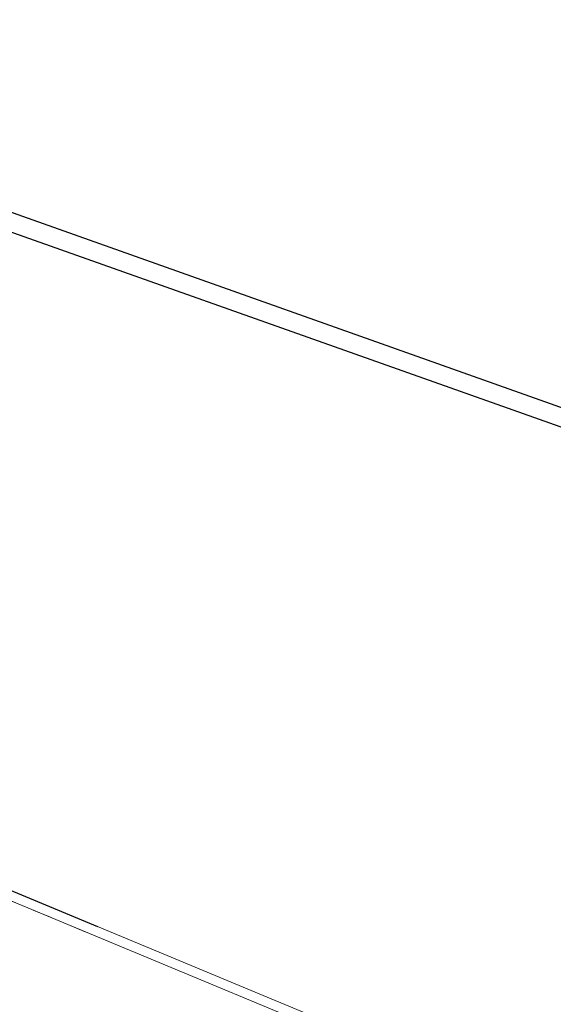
# Model space of a CAD drawing. Header units: millimetres. Extents: x 1512 to 2105, y 794 to 1149.
# Tile 228 of 256: x 1848.31 to 1851.15, y 882.49 to 887.72. Entities that reach past the tile are written whole.
import ezdxf

# ---------------------------------------------------------------- set-up
doc = ezdxf.new("R2010")
doc.units = ezdxf.units.MM
doc.linetypes.add('Overhead', pattern=[0.003969, 0.002381, -0.001587])
for name, color, linetype, lineweight in [('A-WALL', 113, 'Continuous', 9), ('S-STRS', 31, 'Continuous', 9), ('S-STRS-MBND', 31, 'Overhead', 9)]:
    doc.layers.add(name, color=color, linetype=linetype, lineweight=lineweight)

# ---------------------------------------------------------------- blocks, each defined once
blk = doc.blocks.new('hyjy')
at = {"layer": 'A-WALL'}
blk.add_line((1606.7038, 762.6698), (1606.5564, 760.726), dxfattribs=at)
at = {"layer": 'A-WALL', "lineweight": 25}
blk.add_line((1606.2419, 756.5812), (1606.5564, 760.726), dxfattribs=at)
at = {"layer": 'S-STRS'}
blk.add_line((1606.489, 759.1767), (1606.7537, 762.666), dxfattribs=at)
at = {"layer": 'S-STRS-MBND'}
blk.add_line((1606.3074, 756.7836), (1606.6025, 760.6724), dxfattribs=at)

msp = doc.modelspace()

# ---------------------------------------------------------------- linework, layer by layer
at = {"layer": 'A-WALL', "lineweight": 25}
for p, q in [((1874.621, 877.3426), (1845.3798, 887.7186)), ((1845.3427, 887.6276), (1874.5928, 877.2586))]:
    msp.add_line(p, q, dxfattribs=at)

# ---------------------------------------------------------------- next in the draw order: block references
at = {"rotation": 251.7834795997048}
msp.add_blockref('hyjy', (1628.3497, 2646.7499), dxfattribs=at)

doc.saveas('drawing.dxf')
